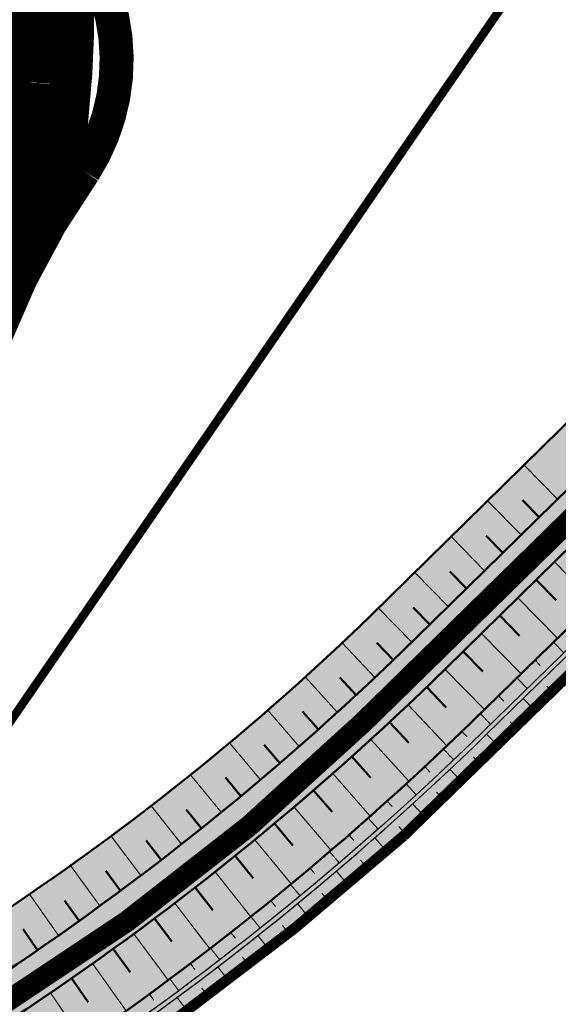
# Model space of a CAD drawing. Header units: metres. Extents: x -3 to 311477, y 0 to 754107.
# Tile 61 of 82: x 155621 to 155684, y 376615 to 376731. Entities that reach past the tile are written whole.
import ezdxf

# ---------------------------------------------------------------- set-up
doc = ezdxf.new("R2010")
doc.units = ezdxf.units.M
for name, pattern in [('ACAD_ISO05W100', [33, 24, -3, 0, -3, 0, -3]), ('CENTER', [2, 1.25, -0.25, 0.25, -0.25]), ('DASHED2', [0.375, 0.25, -0.125])]:
    doc.linetypes.add(name, pattern=pattern)
for name, color, linetype, lineweight in [('B-WA-GW-TALUDARCERING-S', 90, 'Continuous', 25), ('B-WA-GW-TALUDARCERING_KORT-G', 90, 'Continuous', 18), ('B-WA-GW-TALUDARCERING_LANG-G', 90, 'Continuous', 18), ('N-WE-GW-BODEMSLOOT-G', 90, 'Continuous', 50), ('N-WE-GW-TALUD-GD', 90, 'Continuous', 50), ('N-XX-GW-TALUDARCERING-S', 90, 'Continuous', 25), ('N-XX-GW-TALUDARCERING_KORT-G', 90, 'Continuous', 50), ('N-XX-GW-TALUDARCERING_LANG-G', 90, 'Continuous', 18)]:
    doc.layers.add(name, color=color, linetype=linetype, lineweight=lineweight)
for name, color, linetype, lineweight, true_color in [('Meest waarschijnlijk tracé', 150, 'Continuous', 18, 0x007fff), ('V-WE-AM-AS_WATERGANG_SLOOT-G', 1, 'DASHED2', 18, 0xff0000), ('Wandelpad', 30, 'ACAD_ISO05W100', 13, 0xff7f00)]:
    doc.layers.add(name, color=color, linetype=linetype, lineweight=lineweight, true_color=true_color)
for name, color, linetype, true_color in [('N-KLEUR_talud', 7, 'Continuous', 0xa57500), ('N-KLEUR_water', 150, 'Continuous', 0x007fff), ('Onderhoudspad hatch', 7, 'Continuous', 0x964b00), ('Z_ZZZ_WERKGRENS', 5, 'CENTER', 0x0000ff)]:
    doc.layers.add(name, color=color, linetype=linetype, true_color=true_color)

# ---------------------------------------------------------------- blocks, each defined once
blk = doc.blocks.new('*U27')
at = {"layer": 'N-XX-GW-TALUDARCERING_KORT-G'}
for p, q in [((155681.7539701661, 376672.4003800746), (155679.7839345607, 376674.4091004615)), ((155677.4702814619, 376668.1991884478), (155675.5022283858, 376670.2058873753)), ((155673.1865927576, 376663.997996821), (155671.220522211, 376666.0026742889)), ((155668.9029040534, 376659.7968051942), (155666.9388160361, 376661.7994612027)), ((155664.6044982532, 376655.6107323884), (155662.666700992, 376657.6314567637)), ((155660.2369714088, 376651.4968841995), (155658.3340893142, 376653.5537034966)), ((155655.7964681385, 376647.4619160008), (155653.9260754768, 376649.5576980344)), ((155651.2844128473, 376643.5071221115), (155649.4442632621, 376645.6448848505)), ((155646.7022528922, 376639.633771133), (155644.8902860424, 376641.8166745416)), ((155642.051458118, 376635.8431055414), (155640.2658059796, 376638.0744431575)), ((155637.3335203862, 376632.1363412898), (155635.5725132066, 376634.4195315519)), ((155632.5499530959, 376628.5146674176), (155630.8121249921, 376630.8532447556)), ((155627.7022906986, 376624.9792456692), (155625.9863848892, 376627.3768513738)), ((155622.7920882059, 376621.5312101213), (155621.097061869, 376623.9915830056))]:
    blk.add_line(p, q, dxfattribs=at)
at = {"layer": 'N-XX-GW-TALUDARCERING_LANG-G'}
for p, q in [((155683.8958145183, 376674.500975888), (155679.953760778, 376678.5204381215)), ((155679.612125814, 376670.2997842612), (155675.6740371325, 376674.3152035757)), ((155675.3284371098, 376666.0985926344), (155671.394313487, 376670.1099690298)), ((155671.0447484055, 376661.8974010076), (155667.1145898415, 376665.904734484)), ((155666.7604567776, 376657.6968250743), (155662.8439371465, 376661.7084130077)), ((155662.4299450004, 376653.5440301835), (155658.5898939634, 376657.6208762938)), ((155658.025753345, 376649.4694586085), (155654.2530629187, 376653.6213238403)), ((155653.5492945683, 376645.4744173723), (155649.8392909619, 376649.7071895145)), ((155649.002004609, 376641.5601879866), (155645.3503795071, 376645.8800470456)), ((155644.3853421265, 376637.7280260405), (155640.7881656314, 376642.141427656)), ((155639.7007880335, 376633.9791607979), (155636.1545209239, 376638.4928191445)), ((155634.9498450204, 376630.3147948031), (155631.4513503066, 376634.9356650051)), ((155630.1340370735, 376626.7361034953), (155626.6805908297, 376631.4713635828)), ((155625.2549089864, 376623.2442348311), (155621.8442104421, 376628.1012672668))]:
    blk.add_line(p, q, dxfattribs=at)
blk = doc.blocks.new('*U28')
at = {"layer": 'N-XX-GW-TALUDARCERING_KORT-G'}
for p, q in [((155681.3801947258, 376665.0304929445), (155683.7160252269, 376662.6487946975)), ((155677.0965060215, 376660.8293013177), (155679.4253101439, 376658.4547674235)), ((155672.8128173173, 376656.6281096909), (155675.134595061, 376654.2607401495)), ((155668.5187027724, 376652.4376152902), (155670.8157709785, 376650.0510969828)), ((155664.159333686, 376648.3151200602), (155666.4197618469, 376645.8821634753)), ((155659.7278972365, 376644.2701927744), (155661.9511058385, 376641.7909640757)), ((155655.2257734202, 376640.304093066), (155657.411168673, 376637.7787605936)), ((155650.6543642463, 376636.4180560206), (155652.8013378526, 376633.846791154)), ((155646.0150932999, 376632.6132917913), (155648.1230222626, 376629.9962698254)), ((155641.3094052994, 376628.8909852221), (155643.3776517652, 376626.228386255)), ((155636.5387656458, 376625.2522954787), (155638.5666767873, 376622.5443053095)), ((155631.704659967, 376621.6983556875), (155633.6915679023, 376618.9451667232)), ((155626.8085936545, 376618.2302725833), (155628.7538154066, 376615.4320847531))]:
    blk.add_line(p, q, dxfattribs=at)
at = {"layer": 'N-XX-GW-TALUDARCERING_LANG-G'}
for p, q in [((155683.5220390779, 376667.1310887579), (155688.2007264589, 376662.360527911)), ((155679.2383503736, 376662.9298971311), (155683.9029849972, 376658.1736649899)), ((155674.9546616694, 376658.7287055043), (155679.6052435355, 376653.9868020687)), ((155670.6709369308, 376654.5275506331), (155675.304892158, 376649.7973965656)), ((155666.3481120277, 376650.3667513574), (155670.9057515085, 376645.5472351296)), ((155661.9525381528, 376646.2828811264), (155666.4363215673, 376641.3706540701)), ((155657.4855841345, 376642.2772117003), (155661.8943382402, 376637.272608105)), ((155652.9486410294, 376638.3509904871), (155657.281163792, 376633.2543498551)), ((155648.3431216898, 376634.5054401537), (155652.5981818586, 376629.3171089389)), ((155643.6704603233, 376630.7417582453), (155647.8467970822, 376625.4620916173)), ((155638.9321120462, 376627.0611168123), (155643.0284347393, 376621.6904804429)), ((155634.1295524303, 376623.4646620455), (155638.1445403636, 376618.0034339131)), ((155629.2642770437, 376619.953513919), (155633.1965793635, 376614.4020861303)), ((155624.3378009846, 376616.5287658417), (155628.1860366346, 376610.8875464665))]:
    blk.add_line(p, q, dxfattribs=at)
blk = doc.blocks.new('*U29')
at = {"layer": 'B-WA-GW-TALUDARCERING_KORT-G'}
for p, q in [((155681.2610072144, 376655.5998482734), (155681.8715879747, 376654.9730978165)), ((155683.2298554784, 376651.9335420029), (155682.6192747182, 376652.5602924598)), ((155676.9632897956, 376651.4130087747), (155677.5738705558, 376650.7862583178)), ((155678.9321380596, 376647.7467025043), (155678.3215572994, 376648.3734529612)), ((155672.6623985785, 376647.2294382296), (155673.2697734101, 376646.5995804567)), ((155674.6259603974, 376643.5685954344), (155674.0205951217, 376644.2003848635)), ((155668.3078875, 376643.1018055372), (155668.9043760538, 376642.4616286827)), ((155670.2587196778, 376639.4544312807), (155669.6641491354, 376640.096389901)), ((155663.8832603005, 376639.0494244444), (155664.4686872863, 376638.3991166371)), ((155659.3898172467, 376635.0734858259), (155659.9640106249, 376634.413238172)), ((155665.8223779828, 376635.4148755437), (155665.2387729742, 376636.0668189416)), ((155661.3182097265, 376631.4510886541), (155660.7457379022, 376632.1128295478)), ((155654.8288788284, 376631.1751580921), (155655.3916698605, 376630.5051646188)), ((155656.7475088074, 376627.5642092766), (155656.1863346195, 376628.2355575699)), ((155650.2017853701, 376627.3555868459), (155650.7530086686, 376626.6760444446)), ((155645.5098966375, 376623.6158945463), (155646.0493902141, 376622.9270029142)), ((155652.1115882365, 376623.7553539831), (155651.5618728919, 376624.4361168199)), ((155640.7545914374, 376619.9571801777), (155641.2821967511, 376619.2591417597)), ((155647.4117797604, 376620.0256169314), (155646.873681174, 376620.715598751)), ((155642.6494334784, 376616.3760695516), (155642.1231062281, 376617.0750721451)), ((155635.9372672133, 376616.3805189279), (155636.4528292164, 376615.6735388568))]:
    blk.add_line(p, q, dxfattribs=at)
at = {"layer": 'B-WA-GW-TALUDARCERING_LANG-G'}
for p, q in [((155683.4098659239, 376657.6932680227), (155684.6310274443, 376656.4397671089)), ((155679.112148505, 376653.506428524), (155680.3333100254, 376652.2529276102)), ((155681.080996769, 376649.8401222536), (155679.8598352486, 376651.0936231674)), ((155674.8144310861, 376649.3195890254), (155676.0355926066, 376648.0660881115)), ((155676.7832793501, 376645.6532827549), (155675.5621178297, 376646.9067836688)), ((155670.4939880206, 376645.1562907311), (155671.6978956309, 376643.8862094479)), ((155672.4510565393, 376641.5022606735), (155671.2510776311, 376642.7760544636)), ((155666.1042576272, 376641.0661335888), (155667.2862165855, 376639.7756015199)), ((155668.0491072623, 376637.4252543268), (155666.8708894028, 376638.7192028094)), ((155661.6450586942, 376637.0518262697), (155662.8047216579, 376635.7412226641)), ((155663.5786917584, 376633.4234393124), (155662.4225734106, 376634.7371707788)), ((155657.1177016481, 376633.1145484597), (155658.2547278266, 376631.7842584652)), ((155659.0410942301, 376629.4979652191), (155657.9074075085, 376630.8311022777)), ((155652.5235169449, 376629.255457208), (155653.6375721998, 376627.9058717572)), ((155654.4376181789, 376625.6499597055), (155653.3266887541, 376627.0021193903)), ((155647.8638546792, 376625.4756865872), (155648.9546116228, 376624.1072022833)), ((155649.769586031, 376621.8805281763), (155648.6817330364, 376623.2513220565)), ((155643.1400841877, 376621.7763473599), (155644.2072222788, 376620.3893663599)), ((155645.0383387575, 376618.1907534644), (155643.9738746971, 376619.5797877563)), ((155638.3535936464, 376618.158526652), (155639.3967992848, 376616.7534565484)), ((155640.2452354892, 376614.58169552), (155639.2044661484, 376615.9885712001))]:
    blk.add_line(p, q, dxfattribs=at)

msp = doc.modelspace()

# ---------------------------------------------------------------- hatches: boundary and pattern name
at = {"layer": 'N-KLEUR_talud'}
h = msp.add_hatch(color=256, dxfattribs=at)
h.dxf.hatch_style = 1
edge = h.paths.add_edge_path()
edge.add_line((155678.8771100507, 377006.8022137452), (155680.0307593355, 377006.9643198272))
edge.add_arc((155680.1699082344, 377005.9740483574), 0.9999999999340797, 14.194605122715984, 97.99859969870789, ccw=False)
edge.add_line((155681.1393766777, 377006.2192644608), (155690.554282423, 376956.8090728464))
edge.add_line((155690.554282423, 376956.8090728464), (155696.311350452, 376886.1581083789))
edge.add_arc((155742.159387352, 376889.89408381), 46.00000000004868, 184.6585141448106, 256.605943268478)
edge.add_line((155731.5036255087, 376845.1452878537), (155739.7710216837, 376843.1766224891))
edge.add_arc((155738.1494927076, 376836.3670231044), 6.999999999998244, -19.176685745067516, 76.60594326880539, ccw=False)
edge.add_line((155744.761063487, 376834.0676467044), (155696.642994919, 376695.7101267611))
edge.add_arc((155692.65442192, 376696.7931907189), 4.133006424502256, 313.34904811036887, 344.80812501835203, ccw=False)
edge.add_line((155695.4914874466, 376693.7877288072), (155661.9274777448, 376660.807904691))
edge.add_arc((155451.1918649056, 376878.1575387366), 302.738107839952, 302.42176025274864, 314.1148366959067, ccw=False)
edge.add_arc((155623.3907087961, 376606.4980496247), 18.90251191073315, 121.53574325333, 135.922123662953)
edge.add_line((155609.8112395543, 376619.6473070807), (155601.3636035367, 376611.6669546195))
edge.add_arc((155618.3262962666, 376596.7791274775), 22.5694559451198, 138.7272013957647, 161.9893209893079)
edge.add_arc((155413.485087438, 376661.9305525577), 192.383681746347, 312.7432122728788, 342.39936066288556, ccw=False)
edge.add_line((155544.0585369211, 376520.643414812), (155492.3294542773, 376467.9552593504))
edge.add_arc((155096.6999878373, 376880.1992206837), 571.3735716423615, 308.5135574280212, 313.8218373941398, ccw=False)
edge.add_arc((155373.5493513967, 376530.5538468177), 125.4005444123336, 273.6379186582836, 309.0163028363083, ccw=False)
edge.add_arc((155370.2357413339, 376605.9787292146), 200.8891375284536, 242.1821668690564, 273.21613018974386, ccw=False)
edge.add_arc((155268.2279784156, 376414.7349594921), 15.88666606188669, 58.67035883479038, 129.0237074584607)
edge.add_line((155258.2250678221, 376427.0770799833), (155199.0966051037, 376387.1480177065))
edge.add_arc((155242.6912690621, 376334.3626160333), 68.4601588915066, 129.5527846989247, 162.229872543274)
edge.add_line((155177.4974371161, 376355.2565776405), (155153.4365502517, 376273.8441122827))
edge.add_arc((154965.6864591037, 376329.997300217), 195.967541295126, 301.7526252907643, 343.34887825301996, ccw=False)
edge.add_line((155068.8149433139, 376163.3605906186), (155066.5597224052, 376159.446050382))
edge.add_line((155066.5597224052, 376159.446050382), (155069.2360377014, 376155.2214618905))
edge.add_line((155069.2360377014, 376155.2214618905), (155074.1061068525, 376155.0084399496))
edge.add_arc((154959.0471248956, 376336.6301090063), 214.9999999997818, 302.3546309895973, 342.2544231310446)
edge.add_line((155163.8172812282, 376271.1000924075), (155184.8118277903, 376336.7044795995))
edge.add_arc((155327.6747275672, 376290.9858633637), 150.0000000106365, 150.3212814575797, 162.2544231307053, ccw=False)
edge.add_arc((155219.0727921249, 376352.8778630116), 25.00000000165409, 123.6672926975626, 150.3212814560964, ccw=False)
edge.add_line((155205.2135567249, 376373.6846310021), (155267.6507643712, 376415.2735966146))
edge.add_arc((155268.4823184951, 376414.0251905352), 1.49999999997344, 64.08793020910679, 123.66729269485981, ccw=False)
edge.add_arc((155369.6457991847, 376622.2515101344), 229.9999999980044, 244.0879302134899, 270.6835686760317)
edge.add_arc((155370.6002184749, 376542.2572030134), 149.9999994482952, 270.6835686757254, 308.9849282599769)
edge.add_arc((155213.3212327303, 376736.5850726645), 400.0000000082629, 308.9849283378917, 314.1073559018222)
edge.add_line((155491.7232276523, 376449.3702937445), (155552.1620250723, 376507.9546111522))
edge.add_arc((155360.7606535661, 376705.4147716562), 275.0000000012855, 314.107355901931, 337.0479878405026)
edge.add_arc((155615.3706423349, 376597.5908243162), 1.500000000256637, 134.8590385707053, 157.0479878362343, ccw=False)
edge.add_line((155614.31259485, 376598.6540907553), (155623.1547284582, 376607.4528234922))
edge.add_arc((155624.2127759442, 376606.3895570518), 1.50000000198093, 123.5967084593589, 134.859038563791, ccw=False)
edge.add_arc((155429.7124659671, 376899.1725473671), 349.9999999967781, 303.596708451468, 314.2512896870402)
edge.add_line((155673.9447700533, 376648.4723646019), (155707.6496021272, 376681.3076370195))
edge.add_arc((155691.948954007, 376697.4240773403), 22.50000000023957, 314.2512896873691, 339.9411792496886)
edge.add_line((155713.084126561, 376689.7069223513), (155765.2685410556, 376832.6257320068))
edge.add_arc((155776.3527648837, 376828.5785129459), 11.80000000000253, 85.23463052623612, 159.9411792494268, ccw=False)
edge.add_line((155777.3330561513, 376840.3377233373), (155814.3700082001, 376837.2501860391))
edge.add_line((155814.3700082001, 376837.2501860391), (155815.1336763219, 376842.1915230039))
edge.add_line((155815.1336763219, 376842.1915230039), (155775.4716642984, 376857.3909752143))
edge.add_line((155775.4716642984, 376857.3909752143), (155737.0020738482, 376866.3478288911))
edge.add_arc((155742.1724118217, 376888.7591564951), 22.99999999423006, 181.3286841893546, 257.0090408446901, ccw=False)
edge.add_arc((154973.3791759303, 376870.927710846), 746.0000000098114, 1.328684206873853, 6.728910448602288)
edge.add_line((155714.2404691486, 376958.3379174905), (155707.0028552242, 377019.6816462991))
edge.add_arc((155682.1750638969, 377016.7523498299), 25.0000000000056, 6.728910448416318, 97.96179206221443)
edge.add_line((155678.7122462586, 377041.5113662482), (155674.0907466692, 377040.8649992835))
edge.add_line((155674.0907466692, 377040.8649992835), (155678.8771100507, 377006.8022137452))
at = {"layer": 'N-KLEUR_water'}
h = msp.add_hatch(color=256, dxfattribs=at)
h.dxf.hatch_style = 1
edge = h.paths.add_edge_path()
edge.add_line((155781.6973241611, 376833.8815364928), (155781.8500577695, 376834.8698038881))
edge.add_arc((155780.8617903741, 376835.0225374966), 1.000000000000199, 351.2146234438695, 441.2146234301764)
edge.add_line((155781.0145239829, 376836.0108048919), (155776.8460068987, 376836.6550360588))
edge.add_arc((155775.0437503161, 376824.9934807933), 11.7999999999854, 81.21462343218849, 159.9411792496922)
edge.add_line((155763.9595264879, 376829.0406998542), (155713.084126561, 376689.7069223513))
edge.add_arc((155691.948954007, 376697.4240773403), 22.50000000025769, 314.2512896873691, 339.94117924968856, ccw=False)
edge.add_line((155707.6496021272, 376681.3076370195), (155673.9447700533, 376648.4723646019))
edge.add_arc((155429.7124659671, 376899.1725473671), 349.9999999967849, 303.59670845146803, 314.2512896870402, ccw=False)
edge.add_arc((155624.2127759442, 376606.3895570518), 1.500000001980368, 123.5967084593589, 134.8590385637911)
edge.add_line((155623.1547284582, 376607.4528234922), (155614.31259485, 376598.6540907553))
edge.add_arc((155615.3706423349, 376597.5908243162), 1.500000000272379, 134.8590385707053, 157.0479878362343)
edge.add_arc((155360.7606535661, 376705.4147716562), 275.0000000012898, 314.10735590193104, 337.0479878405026, ccw=False)
edge.add_line((155552.1620250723, 376507.9546111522), (155491.7232276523, 376449.3702937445))
edge.add_arc((155213.3212327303, 376736.5850726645), 400.0000000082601, 308.9849283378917, 314.10735590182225, ccw=False)
edge.add_arc((155370.6002184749, 376542.2572030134), 149.999999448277, 270.6835686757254, 308.98492825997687, ccw=False)
edge.add_arc((155369.6457991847, 376622.2515101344), 229.9999999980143, 244.0879302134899, 270.6835686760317, ccw=False)
edge.add_arc((155268.4823184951, 376414.0251905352), 1.499999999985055, 64.0879302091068, 123.6672926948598)
edge.add_line((155267.6507643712, 376415.2735966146), (155205.2135567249, 376373.6846310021))
edge.add_arc((155219.0727921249, 376352.8778630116), 25.00000000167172, 123.6672926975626, 150.3212814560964)
edge.add_arc((155327.6747275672, 376290.9858633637), 150.0000000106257, 150.3212814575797, 162.2544231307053)
edge.add_line((155184.8118277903, 376336.7044795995), (155163.8172812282, 376271.1000924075))
edge.add_arc((154959.0471248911, 376336.6301090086), 215.0000000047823, 305.47802487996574, 342.2544231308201, ccw=False)
edge.add_arc((155089.054634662, 376154.2183566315), 8.99999999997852, 125.4780248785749, 194.1227999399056)
edge.add_line((155080.3266596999, 376152.0223481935), (155081.6070552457, 376146.9621559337))
edge.add_line((155081.6070552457, 376146.9621559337), (155083.8263110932, 376147.5241691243))
edge.add_line((155083.8263110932, 376147.5241691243), (155082.7098935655, 376151.9326352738))
edge.add_arc((155087.5568838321, 376153.1601063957), 4.999999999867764, 125.008942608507, 194.2110427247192, ccw=False)
edge.add_arc((154959.7734791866, 376336.0952141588), 218.1453653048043, 304.9332842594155, 342.3300814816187)
edge.add_line((155167.6269585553, 376269.880929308), (155188.6215051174, 376335.4853165))
edge.add_arc((155327.6747275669, 376290.9858633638), 146.0000000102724, 150.3212814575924, 162.254423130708, ccw=False)
edge.add_arc((155219.0727921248, 376352.8778630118), 21.00000000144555, 123.6672926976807, 150.3212814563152, ccw=False)
edge.add_line((155207.4310343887, 376370.3555481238), (155268.6813640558, 376411.1539430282))
edge.add_arc((155369.6457991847, 376622.2515101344), 233.9999999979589, 244.4389902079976, 270.6835686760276)
edge.add_arc((155370.6002184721, 376542.2572030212), 153.9999994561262, 270.6835686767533, 308.9849282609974)
edge.add_arc((155213.3212327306, 376736.5850726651), 404.0000000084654, 308.984928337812, 314.1073559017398)
edge.add_line((155494.5072476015, 376446.4981459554), (155554.9460450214, 376505.0824633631))
edge.add_arc((155360.7606535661, 376705.4147716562), 279.0000000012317, 314.1073559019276, 336.9470957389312)
edge.add_line((155617.4807397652, 376596.1636968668), (155625.8017707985, 376604.4438848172))
edge.add_arc((155429.7124659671, 376899.1725473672), 353.9999999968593, 303.6366751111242, 314.2512896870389)
edge.add_line((155676.7359963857, 376645.6072196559), (155710.4408284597, 376678.4424920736))
edge.add_arc((155691.948954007, 376697.4240773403), 26.50000000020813, 314.2512896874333, 339.9411792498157)
edge.add_line((155716.8414905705, 376688.3349836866), (155767.7852602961, 376827.8560073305))
edge.add_arc((155776.0514611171, 376824.8377422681), 8.799999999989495, 81.21462343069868, 159.9411792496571, ccw=False)
edge.add_line((155777.3955168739, 376833.5344953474), (155780.5563231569, 376833.046002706))
edge.add_arc((155780.7090567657, 376834.0342701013), 0.9999999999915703, 261.2146234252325, 351.2146234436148)

# ---------------------------------------------------------------- linework, layer by layer
at = {"layer": 'Meest waarschijnlijk tracé', "linetype": 'Continuous', "const_width": 4}
msp.add_lwpolyline([(155649.6675371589, 376847.5640201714, -0.09577721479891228), (155636.3330650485, 376827.8241487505, 0.2767262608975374), (155629.5623496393, 376796.0361764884, -0.1433690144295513), (155629.3940278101, 376757.2395983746, 0.1767397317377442), (155630.1559075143, 376735.5669598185, -0.2496973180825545), (155628.2530406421, 376713.0616519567, 0.06125922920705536), (155617.876705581, 376693.7160839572, -0.227478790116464), (155594.8989626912, 376673.4899114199, 0.2041946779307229), (155587.5423391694, 376667.4010108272, 0.1666536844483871), (155585.6113032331, 376656.4290870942, -0.5757079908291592), (155570.1286278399, 376643.2288207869, 0.3541303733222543), (155557.5185707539, 376638.3417527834, 0.3617986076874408), (155562.9809903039, 376610.1296413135, -0.3886627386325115)], format="xyb", dxfattribs=at)
at = {"layer": 'N-WE-GW-BODEMSLOOT-G', "lineweight": 25}
msp.add_lwpolyline([(155624.6894088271, 376605.8057901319, 0.04647027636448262), (155675.5148348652, 376646.8607205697), (155709.2196669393, 376679.6959929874, 0.1125651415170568), (155715.1976438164, 376688.9352068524), (155766.1414135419, 376828.4562304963, -0.1032361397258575), (155768.4159294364, 376832.1179315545, -0.2453926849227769), (155776.1289594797, 376834.7421096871), (155780.2149230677, 376834.1106369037, 0.4142135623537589), (155780.7854235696, 376834.5284037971), (155780.7854235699, 376834.5284037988, 0.4142135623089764), (155780.3676566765, 376835.0989043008), (155775.8276328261, 376835.8005506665, 0.3576903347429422), (155766.2173762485, 376830.1220626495), (155714.7279733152, 376689.1066991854, -0.1125651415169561), (155708.8707636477, 376680.0541361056), (155675.1659315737, 376647.218863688, -0.04650534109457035), (155624.3716473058, 376606.1949618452)], format="xyb", dxfattribs=at)
at = {"layer": 'N-WE-GW-TALUD-GD'}
for points in [[(155676.8316212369, 377021.3592043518), (155684.9525015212, 377022.5003172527, -0.4175559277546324), (155690.6072116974, 377018.1882246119), (155698.3993512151, 376957.7422904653), (155704.0827483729, 376888.1712870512, 0.3266123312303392), (155734.9661460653, 376852.4500302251), (155740.397594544, 376851.1981725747, -0.448698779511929), (155751.1558481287, 376831.539278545), (155701.9189590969, 376693.5854964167, -0.1135605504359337), (155699.5028273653, 376689.8074223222), (155667.3035502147, 376658.2282523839, -0.04831101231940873), (155617.0478599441, 376617.6607897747, 0.0541696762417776), (155614.5501877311, 376615.5959449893), (155606.1269876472, 376606.9395825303, 0.1025456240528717)], [(155678.8771100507, 377006.8022137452), (155680.0307593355, 377006.9643198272, -0.382883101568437), (155681.1393766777, 377006.2192644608), (155690.554282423, 376956.8090728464), (155696.311350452, 376886.1581083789, 0.324666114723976), (155731.5036255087, 376845.1452878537), (155739.7710216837, 376843.1766224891, -0.4440926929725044), (155744.761063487, 376834.0676467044), (155696.642994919, 376695.7101267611, -0.138134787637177), (155695.4914874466, 376693.7877288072), (155661.9274777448, 376660.807904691, -0.05106498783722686), (155613.504120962, 376622.6089259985, 0.06285500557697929), (155609.8112395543, 376619.6473070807), (155601.3636035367, 376611.6669546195, 0.1018501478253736)], [(155069.2360377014, 376155.2214618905, 0.1852930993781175), (155161.4075348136, 376274.1691660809), (155185.2261415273, 376353.1754524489, -0.1746356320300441), (155205.4289661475, 376380.3896457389), (155264.3508302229, 376419.5360209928, -0.2707462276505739), (155271.9059304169, 376419.9716905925, 0.1325685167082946), (155381.5398526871, 376396.877538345, 0.1570889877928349), (155458.7937990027, 376426.6300476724, 0.02452900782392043), (155498.6773218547, 376462.2004561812), (155551.5015684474, 376514.1808080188, 0.1080314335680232), (155607.529004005, 376600.0294968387, -0.1025456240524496), (155609.7104531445, 376603.452639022), (155618.1336532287, 376612.1090014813, -0.05416967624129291), (155619.7987680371, 376613.4855646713, 0.04831101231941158), (155670.804543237, 376654.658511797), (155703.0038203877, 376686.2376817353, 0.1135605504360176), (155706.6280179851, 376691.9047928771), (155757.3594273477, 376834.0459787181, -0.3618122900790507), (155773.8860893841, 376843.8107067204), (155814.3700082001, 376837.2501860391)], [(155814.3700082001, 376837.2501860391), (155777.3330561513, 376840.3377233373, 0.3380269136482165), (155765.2685410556, 376832.6257320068), (155713.084126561, 376689.7069223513, -0.1125651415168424), (155707.6496021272, 376681.3076370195), (155673.9447700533, 376648.4723646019, -0.04652290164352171), (155623.3827603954, 376607.6389865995, 0.04918077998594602), (155623.1547284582, 376607.4528234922), (155614.31259485, 376598.6540907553, 0.09712120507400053), (155613.9893946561, 376598.1757643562, -0.1004330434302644), (155552.1620250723, 376507.9546111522), (155491.7232276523, 376449.3702937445, -0.02235452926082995), (155464.9676091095, 376425.6604817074, -0.1686946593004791), (155372.3897546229, 376392.2678787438, -0.1165690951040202), (155269.1378054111, 376415.3743891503, 0.2659830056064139), (155267.6507643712, 376415.2735966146), (155205.2135567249, 376373.6846310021, 0.1168271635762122), (155197.3524050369, 376365.2562629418, 0.05211525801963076), (155184.8118277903, 376336.7044795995), (155163.8172812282, 376271.1000924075, -0.1758761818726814), (155074.1061068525, 376155.0084399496), (155069.2360377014, 376155.2214618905)]]:
    msp.add_lwpolyline(points, format="xyb", dxfattribs=at)
at = {"layer": 'N-WE-GW-TALUD-GD', "lineweight": 25}
msp.add_lwpolyline([(155625.8017707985, 376604.4438848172, 0.0463481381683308), (155676.7359963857, 376645.6072196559), (155710.4408284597, 376678.4424920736, 0.1125651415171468), (155716.8414905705, 376688.3349836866), (155767.7852602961, 376827.8560073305, -0.3576903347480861), (155777.3955168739, 376833.5344953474), (155780.5563231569, 376833.046002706, 0.4142135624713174), (155781.6973241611, 376833.8815364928), (155781.8500577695, 376834.8698038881, 0.4142135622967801), (155781.0145239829, 376836.0108048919), (155776.8460068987, 376836.6550360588, 0.3576903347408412), (155763.9595264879, 376829.0406998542), (155713.084126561, 376689.7069223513, -0.1125651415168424), (155707.6496021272, 376681.3076370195), (155673.9447700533, 376648.4723646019, -0.04652290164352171), (155623.3827603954, 376607.6389865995, 0.04918077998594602)], format="xyb", dxfattribs=at)
at = {"layer": 'Onderhoudspad hatch', "linetype": 'Continuous'}
msp.add_lwpolyline([(155560.18550144, 376606.6027374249, 5, 5, -0.1172187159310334), (155552.4491627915, 376616.736562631, 5, 5, -0.242636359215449), (155554.1000382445, 376640.8252206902, 5, 5, -0.2492986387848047), (155566.2668810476, 376648.3846343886, 5, 5, 0.3791211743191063), (155580.2362021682, 376662.5414471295, 5, 5, -0.2008535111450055), (155586.8125483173, 376676.1413943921, 5, 5, 0), (155603.2172352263, 376690.0243981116, 5, 5, 0.2404062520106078), (155621.9217610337, 376723.4115638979, 5, 5, 0), (155622.168603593, 376795.0379877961, 5, 5, -0.1647193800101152), (155633.2090179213, 376838.2478216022, 5, 5, 0), (155659.7027494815, 376876.5587900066, 5, 5, 0.2205347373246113), (155677.1754970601, 376930.586378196, 5, 5, 0), (155659.3570662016, 377076.7209299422, 5, 5, -0.05901695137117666), (155659.3227170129, 377086.7189294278, 5, 5, 0), (155662.4611030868, 377114.0177739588, 5, 5, 0.1265408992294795), (155661.8256627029, 377118.6173743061, 5, 5, 0.3081280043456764), (155655.7973498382, 377122.6012856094, 5, 5, -0.8755492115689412), (155653.1128762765, 377140.8152860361, 5, 5, 0.1801867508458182), (155661.540523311, 377147.0299043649, 5, 5, -0.03715252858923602)], format="xyseb", dxfattribs=at)
at = {"layer": 'V-WE-AM-AS_WATERGANG_SLOOT-G', "ltscale": 10, "flags": 128}
msp.add_lwpolyline([(154743.0530354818, 376012.6147069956, 5, 5, 0), (154749.9102942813, 376018.2354891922, 5, 5, 0), (154753.0832872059, 376020.3193215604, 5, 5, 0), (154759.24646927, 376025.1984664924, 5, 5, 0), (154768.2704331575, 376032.6492623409, 5, 5, 0), (154789.7172882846, 376049.5967562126, 5, 5, 0), (154811.3729473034, 376066.1936628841, 5, 5, 0), (154850.7581127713, 376097.6248340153, 5, 5, 0), (154861.0525484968, 376105.8148878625, 5, 5, 0), (154872.6697159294, 376114.7195444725, 5, 5, 0), (154882.0581641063, 376121.754864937, 5, 5, 0), (154887.9854070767, 376126.0961563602, 5, 5, 0), (154894.4857896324, 376130.7702601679, 5, 5, 0), (154902.7447811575, 376136.2324545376, 5, 5, 0), (154927.3533823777, 376151.2542786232, 5, 5, 0), (154967.0737726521, 376174.5859550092, 5, 5, 0), (154996.5824554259, 376191.6596644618, 5, 5, 0), (155027.0203571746, 376209.3809764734, 5, 5, 0), (155033.3553147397, 376213.2742536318, 5, 5, 0), (155045.1316634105, 376221.3633978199, 5, 5, 0), (155053.2826744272, 376227.9992820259, 5, 5, 0), (155062.0831362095, 376236.6967857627, 5, 5, 0), (155070.5917345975, 376246.5492094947, 5, 5, 0), (155078.5395604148, 376257.2704237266, 5, 5, 0), (155083.8268000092, 376266.0525686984, 5, 5, 0), (155088.1792308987, 376274.9358967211, 5, 5, 0), (155093.1721078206, 376288.0991154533, 5, 5, 0), (155099.2662501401, 376305.8602410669, 5, 5, 0), (155108.1766416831, 376332.8532215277, 5, 5, 0), (155117.6040959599, 376361.7389334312, 5, 5, 0), (155120.7563709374, 376370.9002956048, 5, 5, 0), (155125.4187380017, 376382.8096137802, 5, 5, 0), (155128.344941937, 376389.0914158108, 5, 5, 0), (155133.3036931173, 376398.8560627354, 5, 5, 0), (155134.6622627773, 376401.4674890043, 5, 5, 0), (155137.8039090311, 376406.4388283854, 5, 5, 0), (155143.9630422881, 376415.0013284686, 5, 5, 0), (155147.7189847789, 376419.9486831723, 5, 5, 0), (155156.243669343, 376428.8681329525, 5, 5, 0), (155163.7595016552, 376435.8450592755, 5, 5, 0), (155172.4268512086, 376441.6754845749, 5, 5, 0), (155182.2085305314, 376447.412913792, 5, 5, 0), (155184.5550168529, 376448.4990965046, 5, 5, 0), (155186.5831726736, 376450.1628180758, 5, 5, 0), (155201.8832104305, 376460.5544474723, 5, 5, 0), (155217.2118231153, 376469.8522458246, 5, 5, 0), (155228.9378762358, 376477.3527934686, 5, 5, 0), (155238.650716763, 376483.0677684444, 5, 5, 0), (155249.2624509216, 376489.1930329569, 5, 5, 0), (155257.21873489, 376492.1481328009, 5, 5, 0), (155261.3443973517, 376492.9730441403, 5, 5, 0), (155264.855003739, 376493.3411639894, 5, 5, 0), (155272.004765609, 376493.0352346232, 5, 5, 0), (155275.7496519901, 376492.3290820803, 5, 5, 0), (155283.1039423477, 376489.7867015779, 5, 5, 0), (155288.5480793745, 376487.1522744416, 5, 5, 0), (155302.1274793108, 376480.2852657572, 5, 5, 0), (155311.9411083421, 376475.8182292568, 5, 5, 0), (155318.8864563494, 376472.9157688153, 5, 5, 0), (155324.7333136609, 376470.9403499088, 5, 5, 0), (155338.6944558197, 376467.8029816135, 5, 5, 0), (155353.1027423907, 376465.9560172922, 5, 5, 0), (155366.975936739, 376465.1399470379, 5, 5, 0), (155377.8701732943, 376465.5971357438, 5, 5, 0), (155385.5118382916, 376466.961171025, 5, 5, 0), (155394.8265163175, 376469.3537458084, 5, 5, 0), (155405.3602485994, 376473.4815438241, 5, 5, 0), (155413.9651822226, 376478.4508493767, 5, 5, 0), (155417.7880704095, 376480.9026192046, 5, 5, 0), (155421.7432281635, 376483.9462924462, 5, 5, 0), (155427.4650063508, 376489.0602052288, 5, 5, 0), (155447.0593879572, 376507.3731124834, 5, 5, 0), (155461.2499999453, 376520.925416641, 5, 5, 0), (155487.7622167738, 376546.37263327, 5, 5, 0), (155504.6084339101, 376563.9106970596, 5, 5, 0), (155516.7276315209, 376577.2737333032, 5, 5, 0), (155520.4862671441, 376581.4172894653, 5, 5, 0), (155527.6546449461, 376590.2579936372, 5, 5, 0), (155530.5752127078, 376594.3572191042, 5, 5, 0), (155537.5335381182, 376606.8052835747, 5, 5, 0), (155548.323501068, 376627.9948620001, 5, 5, 0), (155550.9919916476, 376633.0600617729, 5, 5, 0), (155554.1660048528, 376638.9475935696, 5, 5, 0), (155559.3441839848, 376646.3997823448, 5, 5, 0), (155565.3907830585, 376653.0408243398, 5, 5, 0), (155568.8337900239, 376656.5126861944, 5, 5, 0), (155572.5411036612, 376659.9093076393, 5, 5, 0), (155583.8326591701, 376668.3349757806, 5, 5, 0), (155594.338678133, 376675.3466777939, 5, 5, 0), (155604.5176417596, 376684.2700957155, 5, 5, 0), (155612.1110288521, 376690.2261313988, 5, 5, 0), (155615.9040215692, 376694.1064047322, 5, 5, 0), (155618.1694199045, 376697.1178923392, 5, 5, 0), (155620.4636806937, 376701.0766532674, 5, 5, 0), (155622.7763614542, 376706.1714993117, 5, 5, 0), (155626.0759767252, 376716.9066926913, 5, 5, 0), (155626.7479352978, 376724.7097759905, 5, 5, 0), (155626.918746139, 376728.6122213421, 5, 5, 0), (155627.3279440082, 376763.4539228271, 5, 5, 0), (155628.6509551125, 376801.3610329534, 5, 5, 0), (155628.8730005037, 376811.613894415, 5, 5, 0), (155629.9620181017, 376818.1446919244, 5, 5, 0), (155632.8690915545, 376824.792175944, 5, 5, 0), (155634.2351809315, 376827.9211105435, 5, 5, 0), (155638.8642009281, 376835.1859390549, 5, 5, 0), (155653.4894453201, 376852.8104834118, 5, 5, 0), (155657.5745754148, 376859.0903231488, 5, 5, 0), (155668.6342317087, 376872.7415391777, 5, 5, 0), (155681.3824240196, 376888.8858642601, 5, 5, 0), (155689.5885728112, 376900.0028660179, 5, 5, 0), (155690.4822747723, 376901.6772069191, 5, 5, 0), (155690.8351684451, 376902.9608740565, 5, 5, 0), (155691.7706523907, 376909.4942338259, 5, 5, 0), (155692.1869272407, 376917.0510788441, 5, 5, 0), (155690.0835603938, 376927.4037289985, 5, 5, 0), (155689.4210591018, 376930.0523780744, 5, 5, 0), (155689.244396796, 376931.5091541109, 5, 5, 0), (155688.7732032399, 376932.6320076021, 5, 5, 0), (155688.6975366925, 376933.76181303, 5, 5, 0), (155687.2127096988, 376941.8389199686, 5, 5, 0), (155686.1672620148, 376948.2659746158, 5, 5, 0), (155686.2004285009, 376950.4295999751, 5, 5, 0), (155685.8933272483, 376952.0421002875, 5, 5, 0), (155685.4565148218, 376956.3375883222, 5, 5, 0), (155684.465115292, 376961.2539385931, 5, 5, 0), (155683.0455298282, 376972.7317818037, 5, 5, 0), (155681.5225154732, 376983.2587307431, 5, 5, 0), (155680.5298055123, 376988.2501042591, 5, 5, 0), (155677.6235109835, 377006.2826152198, 5, 5, 0), (155675.8036516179, 377019.3058582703, 5, 5, 0), (155675.5329865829, 377021.3538198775, 5, 5, 0), (155675.3549855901, 377023.496424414, 5, 5, 0), (155675.2802928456, 377025.6427423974, 5, 5, 0), (155675.3093467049, 377027.8251341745, 5, 5, 0), (155675.3584523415, 377028.4385238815, 5, 5, 0), (155675.3492464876, 377028.6938092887, 5, 5, 0), (155675.3102490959, 377028.9469378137, 5, 5, 0), (155675.2176539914, 377029.2828980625, 5, 5, 0), (155674.9042503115, 377030.1748931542, 5, 5, 0), (155670.5364999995, 377056.966, 0, 0, 0)], format="xyseb", dxfattribs=at)
at = {"layer": 'V-WE-AM-AS_WATERGANG_SLOOT-G', "ltscale": 10, "const_width": 1, "flags": 128}
msp.add_lwpolyline([(155690.415440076, 376904.661884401), (155693.6018192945, 376902.8017278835), (155695.772001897, 376900.7176636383), (155697.9766318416, 376898.6335993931), (155698.9583811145, 376895.4299965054), (155699.113394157, 376888.5749752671), (155698.7689207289, 376881.1343492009), (155700.8874323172, 376877.3279178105), (155704.3321666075, 376869.680607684), (155707.9491376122, 376867.09705697), (155715.1141849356, 376860.1903647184), (155720.953009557, 376853.0769884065), (155723.8638100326, 376851.4062922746), (155732.6306587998, 376847.9960053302), (155740.0196138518, 376846.4975459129), (155754.1392919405, 376844.0181976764), (155703.9015748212, 376770.9545229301), (155697.4771453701, 376761.619293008), (155674.8452410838, 376728.7048568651), (155668.0418908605, 376718.8356931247), (155661.3246589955, 376709.0354240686), (155647.9763136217, 376689.6243463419), (155607.5006857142, 376630.7882846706)], dxfattribs=at)
at = {"layer": 'Wandelpad', "ltscale": 0.4, "flags": 128}
msp.add_lwpolyline([(155665.6479735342, 377021.6937020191, 2.5, 2.5, 0), (155684.3099249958, 377024.4328597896, 2.5, 2.5, -0.4033937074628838), (155693.2015098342, 377017.9153519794, 2.5, 2.5, 0), (155703.4039684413, 376933.4830306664, 2.5, 2.5, 0), (155707.0585381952, 376883.106421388, 2.5, 2.5, 0.2943309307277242), (155738.5952721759, 376852.9809046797, 2.5, 2.5, 0), (155759.2915279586, 376848.5284277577, 2.5, 2.5, 0), (155750.1301781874, 376820.4132169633, 2.5, 2.5, -0.04830425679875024), (155749.5581669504, 376818.1718492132, 2.5, 2.5, 0), (155704.0173732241, 376692.0064833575, 2.5, 2.5, -0.1129072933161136), (155701.123910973, 376687.5048592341, 2.5, 2.5, 0), (155661.0843827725, 376648.31569424, 2.5, 2.5, -0.05596783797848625), (155618.2615717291, 376614.8849474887, 2.5, 2.5, 0.06262689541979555), (155615.925957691, 376613.0111759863, 2.5, 2.5, 0), (155607.713448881, 376604.534790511, 2.5, 2.5, 0.09463537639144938), (155605.2428378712, 376600.7710581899, 2.5, 2.5, -0.108811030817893), (155546.6409873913, 376512.4504732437, 2.5, 2.5, 0), (155487.4130010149, 376453.670302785, 2.5, 2.5, -0.01341964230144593), (155457.6584129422, 376428.4191718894, 2.5, 2.5, -0.167920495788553), (155371.5834222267, 376398.5332168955, 2.5, 2.5, -0.1264064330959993), (155273.9534149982, 376421.8354722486, 2.5, 2.5, 0.3385815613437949), (155262.1501303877, 376420.2099004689, 2.5, 2.5, 0), (155201.7592466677, 376380.97919964, 2.5, 2.5, 0.1058200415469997), (155190.8012867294, 376369.6715742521, 2.5, 2.5, 0.05559636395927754), (155183.3303269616, 376354.6133335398, 2.5, 2.5, -0.0026373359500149), (155177.8025365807, 376336.8501749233, 2.5, 2.5, 0), (155158.9100677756, 376272.2548678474, 2.5, 2.5, -0.1712018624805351), (155074.8388933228, 376161.2264420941, 2.5, 2.5, 0), (155052.448335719, 376149.630720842, 2.5, 2.5, 0.08009033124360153), (154909.7077296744, 376071.0831736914, 2.5, 2.5, -0.2412345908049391), (154893.9485086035, 376067.1153812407, 2.5, 2.5, 0.2027146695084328), (154863.7244488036, 376068.1720026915, 2.5, 2.5, 0), (154851.5577210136, 376062.6523999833, 2.5, 2.5, 1.314070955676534), (154851.5577210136, 376062.6523999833, 2.5, 2.5, 0), (154845.5443988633, 376058.6896768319, 2.5, 2.5, 0), (154838.4416049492, 376052.3375172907, 2.5, 2.5, 0.128161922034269), (154831.7287752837, 376043.85475155, 2.5, 2.5, 0.3322149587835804), (154832.922978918, 376038.6840905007, 2.5, 2.5, -0.4812364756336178), (154832.5572104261, 376025.8912105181, 2.5, 2.5, -0.05624282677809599), (154818.1551936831, 376017.3986348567, 2.5, 2.5, -0.03697994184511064), (154802.6802204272, 376011.81107831, 2.5, 2.5, 0.07879804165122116), (154791.3618248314, 376006.6223080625, 2.5, 2.5, -0.3189898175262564), (154778.7207080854, 376007.0073955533, 2.5, 2.5, 0.007086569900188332), (154769.2182650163, 376013.9920078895, 2.5, 2.5, 0.1343931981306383), (154759.7074222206, 376017.4906529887, 2.5, 2.5, 0.1954165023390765), (154751.8913356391, 376015.0672056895, 2.5, 2.5, 0), (154745.0340768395, 376009.4464234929, 0, 0, 0)], format="xyseb", dxfattribs=at)
at = {"layer": 'Wandelpad', "ltscale": 0.4, "const_width": 2.5, "flags": 128}
msp.add_lwpolyline([(155665.9692532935, 377022.4923054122), (155677.1754970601, 376930.586378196, -0.2205347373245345), (155659.7027494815, 376876.5587900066), (155635.2887282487, 376840.7429150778, 0.1676911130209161), (155621.9726170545, 376799.3857324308), (155621.9217610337, 376723.4115638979, -0.2404062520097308), (155603.2172352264, 376690.0243981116), (155586.8125483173, 376676.1413943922, 0.200853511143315), (155580.2362021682, 376662.5414471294, -0.3791211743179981), (155566.2668810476, 376648.3846343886), (155556.6547068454, 376645.9564215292)], format="xyb", dxfattribs=at)
at = {"layer": 'Z_ZZZ_WERKGRENS', "ltscale": 5, "flags": 128}
msp.add_lwpolyline([(155540.3494045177, 376643.927190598, 1.25, 1.25, 0.01805201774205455), (155537.7772197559, 376638.1226347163, 1.25, 1.25, -0.1052964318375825), (155506.3653891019, 376591.3135830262, 1.25, 1.25, 0), (155453.0031677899, 376539.5765047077, 1.25, 1.25, -0.3446754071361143), (155320.8102658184, 376517.9595523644, 1.25, 1.25, 0.2773435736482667), (155240.4658077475, 376514.7978402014, 1.25, 1.25, 0), (155133.844086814, 376444.8787724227, 1.25, 1.25, 0), (155095.7929621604, 376406.5937790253, 1.25, 1.25, 0), (155095.220913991, 376366.216021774, 1.25, 1.25, 0), (155057.9905648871, 376268.1520609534, 1.25, 1.25, -0.1154171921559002), (155012.2220908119, 376225.7594172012, 1.25, 1.25, 0), (154884.3845333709, 376153.0208076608, 1.25, 1.25, 0), (154778.0667170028, 376073.4334087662, 1.25, 1.25, 0), (154769.5563314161, 376087.6604666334, 1.25, 1.25, 0), (154747.3600355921, 376068.9488311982, 1.25, 1.25, 0), (154713.339098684, 376040.0529470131, 1.25, 1.25, 0), (154791.9271595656, 375947.5262936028, 1.25, 1.25, 0), (154909.1310981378, 376039.4826311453, 1.25, 1.25, 0), (154931.514, 376063.575, 1.25, 1.25, 0), (154950.877, 376076.994, 1.25, 1.25, 0), (155004.585, 376108.923, 1.25, 1.25, 0), (155075.3652274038, 376151.86856146, 1.25, 1.25, 0), (155080.4354060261, 376144.1797582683, 1.25, 1.25, 0), (155087.8320665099, 376145.8486668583, 1.25, 1.25, 0), (155089.991, 376160.194, 1.25, 1.25, 0.1488518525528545), (155165.768, 376264.072, 1.25, 1.25, 0), (155188.551, 376335.265, 1.25, 1.25, 0), (155197.59, 376357.071, 1.25, 1.25, -0.178055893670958), (155207.308, 376370.414, 1.25, 1.25, 0), (155225.0426247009, 376382.0864991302, 1.25, 1.25, 0), (155268.74, 376411.193, 1.25, 1.25, 0.01158405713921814), (155280.853, 376405.991, 1.25, 1.25, 0.1791782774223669), (155424.313, 376397.78, 1.25, 1.25, 0.1095289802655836), (155487.963, 376439.735, 1.25, 1.25, 0.02185587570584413), (155550.968, 376501.061, 1.25, 1.25, 0.1047525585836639), (155617.472, 376596.155, 1.25, 1.25, 0.02185587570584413), (155625.825, 376604.467, 1.25, 1.25, 0.03865976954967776), (155665.7947480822, 376634.9482474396, 1.25, 1.25, 0), (155714.769, 376682.659, 1.25, 1.25, 0), (155769.8197815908, 376831.9229949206, 1.25, 1.25, 0), (155818.8284475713, 376825.1722391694, 1.25, 1.25, 0), (155824.6679416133, 376849.4017203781, 1.25, 1.25, 0), (155764.2917931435, 376867.0959248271, 1.25, 1.25, 0), (155728.8536460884, 376879.9784538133, 1.25, 1.25, 0), (155729.0337862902, 376940.5796000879, 1.25, 1.25, 0), (155707.6684179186, 377074.5620521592, 1.25, 1.25, 0), (155675.7587962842, 377108.7955817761, 1.25, 1.25, 0), (155668.4871355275, 377109.5226218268, 1.25, 1.25, -0.06983633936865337), (155687.593759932, 377140.9468788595, 1.25, 1.25, 0), (155710.8827263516, 377169.4103830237, 1.25, 1.25, 0), (155715.4031898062, 377165.364398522, 1.25, 1.25, -0.006387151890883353), (155734.3982054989, 377191.887388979, 1.25, 1.25, 0.0945790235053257), (155750.6577485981, 377244.9317260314, 1.25, 1.25, 0), (155729.6383478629, 377257.0019479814, 1.25, 1.25, 0)], format="xyseb", dxfattribs=at)

# ---------------------------------------------------------------- block references
at = {"layer": 'B-WA-GW-TALUDARCERING-S'}
msp.add_blockref('*U29', (0, 0), dxfattribs=at)
at = {"layer": 'N-XX-GW-TALUDARCERING-S'}
for name in ['*U27', '*U28']:
    msp.add_blockref(name, (0, 0), dxfattribs=at)

doc.saveas('drawing.dxf')
